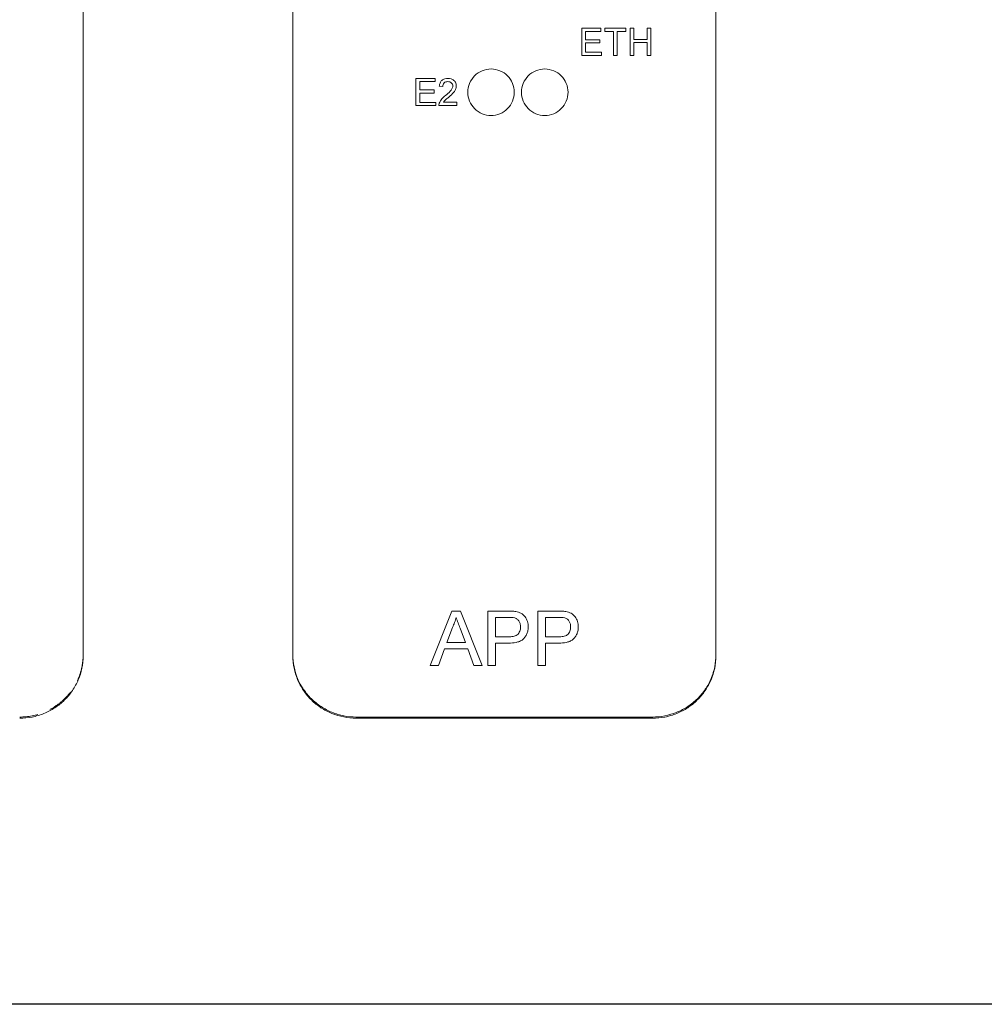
# Model space of a CAD drawing. Header units: millimetres. Extents: x 216 to 455, y 70 to 254.
# Tile 5 of 69: x 290 to 335, y 70 to 117. Entities that reach past the tile are written whole.
import ezdxf

# ---------------------------------------------------------------- set-up
doc = ezdxf.new("R2010")
doc.units = ezdxf.units.MM
doc.linetypes.add('HIDDEN', pattern=[1.905, 1.27, -0.635])

msp = doc.modelspace()

# ---------------------------------------------------------------- linework, layer by layer
at = {"color": 7, "linetype": 'Continuous', "lineweight": 15}
msp.add_line((292.614, 218.36), (292.614, 86.466), dxfattribs=at)
at = {"lineweight": 15}
for p, q in [((302.531, 218.36), (302.531, 86.466)), ((322.541, 218.36), (322.541, 86.466)), ((317.1, 116.157), (316.194, 116.157)), ((316.194, 116.157), (316.194, 114.873)), ((316.375, 116.009), (317.1, 116.009)), ((316.375, 115.614), (316.375, 116.009)), ((317.1, 116.009), (317.1, 116.157)), ((318.285, 116.157), (317.281, 116.157)), ((317.281, 116.157), (317.281, 116.009)), ((317.281, 116.009), (317.692, 116.009)), ((317.692, 116.009), (317.692, 114.873)), ((317.873, 114.873), (317.873, 116.009)), ((317.873, 116.009), (318.285, 116.009)), ((318.285, 116.009), (318.285, 116.157)), ((318.664, 116.157), (318.482, 116.157)), ((318.482, 116.157), (318.482, 114.873)), ((318.664, 115.63), (318.664, 116.157)), ((319.47, 116.157), (319.289, 116.157)), ((319.289, 116.157), (319.289, 115.63)), ((319.47, 114.873), (319.47, 116.157)), ((317.05, 115.614), (316.375, 115.614)), ((317.05, 115.466), (317.05, 115.614)), ((319.289, 115.63), (318.664, 115.63)), ((316.375, 115.466), (317.05, 115.466)), ((316.375, 115.021), (316.375, 115.466)), ((318.664, 114.873), (318.664, 115.482)), ((318.664, 115.482), (319.289, 115.482)), ((319.289, 115.482), (319.289, 114.873)), ((316.194, 114.873), (317.132, 114.873)), ((317.132, 115.021), (316.375, 115.021)), ((317.132, 114.873), (317.132, 115.021)), ((317.692, 114.873), (317.873, 114.873)), ((318.482, 114.873), (318.664, 114.873)), ((319.289, 114.873), (319.47, 114.873)), ((308.354, 113.782), (308.354, 112.498)), ((309.259, 113.782), (308.354, 113.782)), ((309.259, 113.634), (309.259, 113.782)), ((308.535, 113.239), (308.535, 113.634)), ((308.535, 113.634), (309.259, 113.634)), ((309.21, 113.239), (308.535, 113.239)), ((309.21, 113.091), (309.21, 113.239)), ((309.457, 113.42), (309.621, 113.404)), ((308.535, 112.646), (308.535, 113.091)), ((308.535, 113.091), (309.21, 113.091)), ((308.354, 112.498), (309.292, 112.498)), ((309.292, 112.646), (308.535, 112.646)), ((309.292, 112.498), (309.292, 112.646)), ((309.44, 112.498), (310.28, 112.498)), ((310.28, 112.663), (309.652, 112.663)), ((310.28, 112.498), (310.28, 112.663)), ((310.05, 88.586), (309.031, 86.018)), ((310.459, 88.586), (310.05, 88.586)), ((311.479, 86.018), (310.459, 88.586)), ((311.753, 88.586), (311.753, 86.018)), ((312.696, 88.586), (311.753, 88.586)), ((314.123, 88.586), (314.123, 86.018)), ((315.067, 88.586), (314.123, 88.586)), ((312.115, 87.368), (312.115, 88.29)), ((312.115, 88.29), (312.728, 88.29)), ((314.486, 87.368), (314.486, 88.29)), ((314.486, 88.29), (315.099, 88.29)), ((309.816, 87.104), (310.079, 87.815)), ((310.443, 87.779), (310.693, 87.104)), ((312.734, 87.368), (312.115, 87.368)), ((315.105, 87.368), (314.486, 87.368)), ((309.415, 86.018), (309.707, 86.808)), ((309.707, 86.808), (310.802, 86.808)), ((310.693, 87.104), (309.816, 87.104)), ((310.802, 86.808), (311.094, 86.018)), ((312.115, 86.018), (312.115, 87.071)), ((312.115, 87.071), (312.744, 87.071)), ((314.486, 86.018), (314.486, 87.071)), ((314.486, 87.071), (315.115, 87.071)), ((309.031, 86.018), (309.415, 86.018)), ((311.094, 86.018), (311.479, 86.018)), ((311.753, 86.018), (312.115, 86.018)), ((314.123, 86.018), (314.486, 86.018)), ((305.531, 83.518), (319.541, 83.518))]:
    msp.add_line(p, q, dxfattribs=at)
at = {"lineweight": 0}
for p, q in [((305.531, 83.574), (319.541, 83.574)), ((305.531, 83.518), (305.531, 83.574)), ((319.541, 83.574), (319.541, 83.518))]:
    msp.add_line(p, q, dxfattribs=at)
msp.add_lwpolyline([(215.89, 254.336), (454.576, 254.336), (454.576, 69.983), (215.89, 69.983)], close=True)
at = {"lineweight": 15}
for points, knots in [([(313.006, 113.132), (313.006, 113.276), (312.977, 113.418), (312.868, 113.684), (312.787, 113.806), (312.584, 114.009), (312.462, 114.092), (312.196, 114.202), (312.05, 114.232), (311.762, 114.232), (311.617, 114.203), (311.35, 114.092), (311.229, 114.011), (311.024, 113.805), (310.943, 113.684), (310.834, 113.418), (310.806, 113.275), (310.806, 112.989), (310.834, 112.845), (310.943, 112.581), (311.024, 112.458), (311.226, 112.255), (311.348, 112.172), (311.615, 112.061), (311.759, 112.032), (312.05, 112.031), (312.194, 112.06), (312.462, 112.171), (312.584, 112.253), (312.888, 112.559), (313.006, 112.843), (313.006, 113.132)], [0, 0, 0, 0, 0.0625, 0.0625, 0.125, 0.125, 0.1875, 0.1875, 0.25, 0.25, 0.3125, 0.3125, 0.375, 0.375, 0.4375, 0.4375, 0.5, 0.5, 0.5625, 0.5625, 0.625, 0.625, 0.6875, 0.6875, 0.75, 0.75, 0.8125, 0.8125, 0.875, 0.875, 1, 1, 1, 1]), ([(315.546, 113.132), (315.546, 113.276), (315.517, 113.418), (315.408, 113.684), (315.327, 113.806), (315.124, 114.009), (315.002, 114.092), (314.736, 114.202), (314.59, 114.232), (314.302, 114.232), (314.157, 114.203), (313.89, 114.092), (313.769, 114.011), (313.564, 113.805), (313.483, 113.684), (313.374, 113.418), (313.346, 113.275), (313.346, 112.989), (313.374, 112.845), (313.483, 112.581), (313.564, 112.458), (313.766, 112.255), (313.888, 112.172), (314.155, 112.061), (314.299, 112.032), (314.59, 112.031), (314.734, 112.06), (315.002, 112.171), (315.124, 112.253), (315.428, 112.559), (315.546, 112.843), (315.546, 113.132)], [0, 0, 0, 0, 0.0625, 0.0625, 0.125, 0.125, 0.1875, 0.1875, 0.25, 0.25, 0.3125, 0.3125, 0.375, 0.375, 0.4375, 0.4375, 0.5, 0.5, 0.5625, 0.5625, 0.625, 0.625, 0.6875, 0.6875, 0.75, 0.75, 0.8125, 0.8125, 0.875, 0.875, 1, 1, 1, 1]), ([(309.868, 113.782), (309.817, 113.781), (309.766, 113.777), (309.668, 113.748), (309.621, 113.724), (309.543, 113.657), (309.513, 113.615), (309.473, 113.522), (309.463, 113.471), (309.457, 113.42)], [0, 0, 0, 0, 0.25, 0.25, 0.5, 0.5, 0.75, 0.75, 1, 1, 1, 1]), ([(310.264, 113.428), (310.263, 113.478), (310.255, 113.527), (310.214, 113.617), (310.184, 113.658), (310.109, 113.723), (310.064, 113.747), (309.969, 113.776), (309.919, 113.781), (309.868, 113.782)], [0, 0, 0, 0, 0.25, 0.25, 0.5, 0.5, 0.75, 0.75, 1, 1, 1, 1]), ([(309.621, 113.404), (309.623, 113.435), (309.626, 113.466), (309.648, 113.525), (309.666, 113.552), (309.712, 113.595), (309.74, 113.611), (309.801, 113.63), (309.833, 113.633), (309.865, 113.634)], [0, 0, 0, 0, 0.25, 0.25, 0.5, 0.5, 0.75, 0.75, 1, 1, 1, 1]), ([(310.099, 113.426), (310.098, 113.378), (310.082, 113.331), (310.034, 113.247), (310.002, 113.211), (309.902, 113.105), (309.828, 113.041), (309.754, 112.978)], [0, 0, 0, 0, 0.25, 0.25, 0.5, 0.5, 1, 1, 1, 1]), ([(309.865, 113.634), (309.894, 113.633), (309.923, 113.631), (309.979, 113.614), (310.005, 113.599), (310.05, 113.561), (310.069, 113.538), (310.093, 113.485), (310.098, 113.456), (310.099, 113.426)], [0, 0, 0, 0, 0.25, 0.25, 0.5, 0.5, 0.75, 0.75, 1, 1, 1, 1]), ([(309.907, 112.901), (309.991, 112.973), (310.076, 113.044), (310.179, 113.172), (310.21, 113.218), (310.252, 113.32), (310.262, 113.373), (310.264, 113.428)], [0, 0, 0, 0, 0.5, 0.5, 0.75, 0.75, 1, 1, 1, 1]), ([(309.754, 112.978), (309.691, 112.929), (309.63, 112.877), (309.525, 112.756), (309.485, 112.687), (309.458, 112.612)], [0, 0, 0, 0, 0.5, 0.5, 1, 1, 1, 1]), ([(309.652, 112.663), (309.669, 112.686), (309.687, 112.709), (309.708, 112.73), (309.728, 112.751), (309.75, 112.77), (309.773, 112.789), (309.795, 112.808), (309.817, 112.826), (309.84, 112.845), (309.862, 112.864), (309.885, 112.883), (309.907, 112.901)], [0, 0, 0, 0, 0.0000880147, 0.0000880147, 0.0000880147, 0.0001758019, 0.0001758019, 0.0001758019, 0.0002635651, 0.0002635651, 0.0002635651, 0.0003513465, 0.0003513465, 0.0003513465, 0.0003513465]), ([(309.458, 112.612), (309.452, 112.594), (309.447, 112.576), (309.444, 112.557), (309.443, 112.547), (309.441, 112.537), (309.441, 112.528), (309.44, 112.518), (309.44, 112.508), (309.44, 112.498)], [0, 0, 0, 0, 0.0000577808, 0.0000577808, 0.0000577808, 0.0000873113, 0.0000873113, 0.0000873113, 0.0001170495, 0.0001170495, 0.0001170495, 0.0001170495]), ([(313.077, 88.562), (313.046, 88.567), (313.014, 88.572), (312.982, 88.575), (312.951, 88.578), (312.919, 88.58), (312.887, 88.581), (312.823, 88.585), (312.76, 88.586), (312.696, 88.586)], [0, 0, 0, 0, 0.0000955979, 0.0000955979, 0.0000955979, 0.0001911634, 0.0001911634, 0.0001911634, 0.0003818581, 0.0003818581, 0.0003818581, 0.0003818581]), ([(313.662, 87.848), (313.661, 87.89), (313.66, 87.932), (313.648, 88.014), (313.639, 88.055), (313.601, 88.175), (313.564, 88.251), (313.461, 88.387), (313.395, 88.443), (313.245, 88.523), (313.161, 88.546), (313.077, 88.562)], [0, 0, 0, 0, 0.125, 0.125, 0.25, 0.25, 0.5, 0.5, 0.75, 0.75, 1, 1, 1, 1]), ([(315.448, 88.562), (315.416, 88.567), (315.385, 88.572), (315.353, 88.575), (315.321, 88.578), (315.29, 88.58), (315.258, 88.581), (315.194, 88.585), (315.131, 88.586), (315.067, 88.586)], [0, 0, 0, 0, 0.0000955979, 0.0000955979, 0.0000955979, 0.0001911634, 0.0001911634, 0.0001911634, 0.0003818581, 0.0003818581, 0.0003818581, 0.0003818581]), ([(316.033, 87.848), (316.032, 87.89), (316.031, 87.932), (316.019, 88.014), (316.01, 88.055), (315.972, 88.175), (315.934, 88.251), (315.832, 88.387), (315.766, 88.443), (315.615, 88.523), (315.532, 88.546), (315.448, 88.562)], [0, 0, 0, 0, 0.125, 0.125, 0.25, 0.25, 0.5, 0.5, 0.75, 0.75, 1, 1, 1, 1]), ([(310.079, 87.815), (310.117, 87.891), (310.153, 87.967), (310.212, 88.126), (310.235, 88.207), (310.255, 88.29)], [0, 0, 0, 0, 0.5, 0.5, 1, 1, 1, 1]), ([(310.255, 88.29), (310.27, 88.247), (310.286, 88.205), (310.302, 88.162), (310.317, 88.119), (310.333, 88.077), (310.349, 88.034), (310.381, 87.949), (310.412, 87.864), (310.443, 87.779)], [0, 0, 0, 0, 0.0001380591, 0.0001380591, 0.0001380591, 0.0002761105, 0.0002761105, 0.0002761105, 0.0005522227, 0.0005522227, 0.0005522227, 0.0005522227]), ([(313.024, 88.267), (313.046, 88.259), (313.068, 88.252), (313.108, 88.231), (313.127, 88.218), (313.181, 88.174), (313.21, 88.139), (313.258, 88.06), (313.274, 88.017), (313.296, 87.928), (313.299, 87.883), (313.3, 87.837)], [0, 0, 0, 0, 0.125, 0.125, 0.25, 0.25, 0.5, 0.5, 0.75, 0.75, 1, 1, 1, 1]), ([(315.395, 88.267), (315.417, 88.259), (315.439, 88.252), (315.479, 88.231), (315.498, 88.218), (315.551, 88.174), (315.581, 88.139), (315.628, 88.06), (315.645, 88.017), (315.667, 87.928), (315.67, 87.883), (315.671, 87.837)], [0, 0, 0, 0, 0.125, 0.125, 0.25, 0.25, 0.5, 0.5, 0.75, 0.75, 1, 1, 1, 1]), ([(313.3, 87.837), (313.299, 87.768), (313.291, 87.698), (313.24, 87.567), (313.198, 87.508), (313.085, 87.424), (313.016, 87.4), (312.876, 87.372), (312.805, 87.369), (312.734, 87.368)], [0, 0, 0, 0, 0.25, 0.25, 0.5, 0.5, 0.75, 0.75, 1, 1, 1, 1]), ([(312.744, 87.071), (312.86, 87.073), (312.975, 87.079), (313.145, 87.115), (313.201, 87.131), (313.308, 87.175), (313.36, 87.204), (313.448, 87.275), (313.485, 87.319), (313.551, 87.413), (313.579, 87.462), (313.622, 87.568), (313.638, 87.623), (313.658, 87.734), (313.661, 87.791), (313.662, 87.848)], [0, 0, 0, 0, 0.25, 0.25, 0.375, 0.375, 0.5, 0.5, 0.625, 0.625, 0.75, 0.75, 0.875, 0.875, 1, 1, 1, 1]), ([(315.671, 87.837), (315.67, 87.768), (315.661, 87.698), (315.611, 87.567), (315.569, 87.508), (315.456, 87.424), (315.386, 87.4), (315.247, 87.372), (315.176, 87.369), (315.105, 87.368)], [0, 0, 0, 0, 0.25, 0.25, 0.5, 0.5, 0.75, 0.75, 1, 1, 1, 1]), ([(315.115, 87.071), (315.231, 87.073), (315.346, 87.079), (315.516, 87.115), (315.572, 87.131), (315.679, 87.175), (315.73, 87.204), (315.819, 87.275), (315.856, 87.319), (315.922, 87.413), (315.95, 87.462), (315.992, 87.568), (316.009, 87.623), (316.029, 87.734), (316.032, 87.791), (316.033, 87.848)], [0, 0, 0, 0, 0.25, 0.25, 0.375, 0.375, 0.5, 0.5, 0.625, 0.625, 0.75, 0.75, 0.875, 0.875, 1, 1, 1, 1]), ([(302.531, 86.466), (302.531, 86.271), (302.55, 86.079), (302.626, 85.703), (302.684, 85.516), (302.834, 85.159), (302.926, 84.99), (303.144, 84.669), (303.27, 84.518), (303.547, 84.246), (303.698, 84.124), (304.025, 83.908), (304.2, 83.817), (304.741, 83.596), (305.134, 83.518), (305.531, 83.518)], [0, 0, 0, 0, 0.125, 0.125, 0.25, 0.25, 0.375, 0.375, 0.5, 0.5, 0.625, 0.625, 0.75, 0.75, 1, 1, 1, 1]), ([(319.541, 83.518), (319.739, 83.518), (319.933, 83.537), (320.317, 83.611), (320.507, 83.668), (320.87, 83.816), (321.042, 83.906), (321.368, 84.12), (321.523, 84.244), (321.8, 84.516), (321.924, 84.664), (322.143, 84.986), (322.236, 85.158), (322.461, 85.689), (322.541, 86.076), (322.541, 86.466)], [0, 0, 0, 0, 0.125, 0.125, 0.25, 0.25, 0.375, 0.375, 0.5, 0.5, 0.625, 0.625, 0.75, 0.75, 1, 1, 1, 1])]:
    msp.add_open_spline(points, degree=3, knots=knots, dxfattribs=at)
for points in [[(312.728, 88.29), (312.827, 88.289), (312.927, 88.291), (313.024, 88.267)], [(315.099, 88.29), (315.198, 88.289), (315.298, 88.291), (315.395, 88.267)]]:
    msp.add_open_spline(points, degree=3, dxfattribs=at)
at = {"color": 7, "linetype": 'HIDDEN', "lineweight": 0}
msp.add_open_spline([(292.614, 86.522), (292.614, 86.327), (292.595, 86.136), (292.519, 85.759), (292.461, 85.572), (292.311, 85.215), (292.219, 85.046), (292.001, 84.725), (291.875, 84.574), (291.598, 84.302), (291.447, 84.18), (291.12, 83.964), (290.945, 83.873), (290.404, 83.652), (290.011, 83.574), (289.614, 83.574)], degree=3, knots=[0, 0, 0, 0, 0.125, 0.125, 0.25, 0.25, 0.375, 0.375, 0.5, 0.5, 0.625, 0.625, 0.75, 0.75, 1, 1, 1, 1], dxfattribs=at)
at = {"color": 7, "linetype": 'Continuous', "lineweight": 15}
msp.add_open_spline([(289.614, 83.518), (289.813, 83.518), (290.007, 83.537), (290.391, 83.611), (290.581, 83.668), (290.944, 83.816), (291.116, 83.906), (291.442, 84.12), (291.597, 84.244), (291.873, 84.516), (291.998, 84.664), (292.217, 84.986), (292.31, 85.158), (292.535, 85.689), (292.614, 86.076), (292.614, 86.466)], degree=3, knots=[0, 0, 0, 0, 0.125, 0.125, 0.25, 0.25, 0.375, 0.375, 0.5, 0.5, 0.625, 0.625, 0.75, 0.75, 1, 1, 1, 1], dxfattribs=at)
at = {"lineweight": 0}
for points in [[(305.531, 83.574), (305.333, 83.574), (305.138, 83.593), (304.755, 83.668), (304.564, 83.724), (304.201, 83.872), (304.029, 83.962), (303.703, 84.176), (303.548, 84.3), (303.272, 84.572), (303.148, 84.72), (302.928, 85.042), (302.835, 85.214), (302.61, 85.745), (302.531, 86.132), (302.531, 86.522)], [(322.541, 86.522), (322.541, 86.327), (322.521, 86.136), (322.445, 85.759), (322.387, 85.572), (322.237, 85.215), (322.145, 85.046), (321.928, 84.725), (321.801, 84.574), (321.524, 84.302), (321.374, 84.18), (321.046, 83.964), (320.871, 83.873), (320.33, 83.652), (319.937, 83.574), (319.541, 83.574)]]:
    msp.add_open_spline(points, degree=3, knots=[0, 0, 0, 0, 0.125, 0.125, 0.25, 0.25, 0.375, 0.375, 0.5, 0.5, 0.625, 0.625, 0.75, 0.75, 1, 1, 1, 1], dxfattribs=at)

doc.saveas('drawing.dxf')
